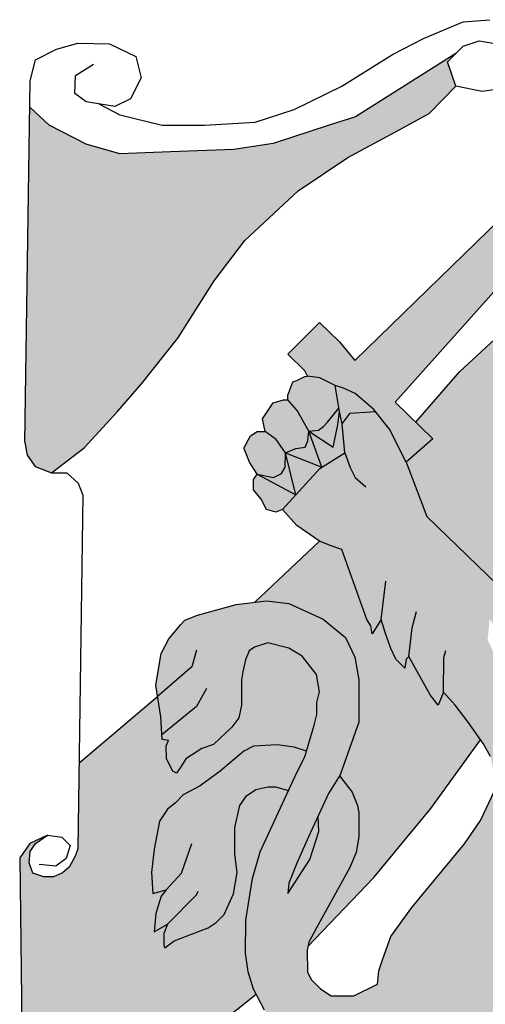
# Model space of a CAD drawing. Header units: millimetres. Extents: x 721 to 836, y 20 to 293.
# Tile 6 of 19: x 739.35 to 745.89, y 148.03 to 161.87. Entities that reach past the tile are written whole.
import ezdxf

# ---------------------------------------------------------------- set-up
doc = ezdxf.new("R2010")
doc.units = ezdxf.units.MM
doc.layers.add('P-------W30', color=8, linetype='Continuous')
for name, color, linetype, true_color in [('P-------W31', 7, 'Continuous', 0x0077bc), ('P-------W32', 7, 'Continuous', 0xffd032), ('P-------W33', 7, 'Continuous', 0xe73331)]:
    doc.layers.add(name, color=color, linetype=linetype, true_color=true_color)

# ---------------------------------------------------------------- blocks, each defined once
blk = doc.blocks.new('STADSFAST_LOGO')
at = {"layer": 'P-------W31'}
for points in [[(740.757, 159.981), (740.28, 160.119), (739.76, 160.384), (739.489, 160.638), (739.42, 155.93), (739.452, 155.744), (739.563, 155.585), (739.792, 155.498), (740.253, 155.849), (740.723, 156.359), (741.059, 156.749), (741.569, 157.393), (742.08, 158.199), (742.51, 158.762), (743.262, 159.461), (743.96, 159.931), (744.578, 160.266), (745.102, 160.548), (745.478, 160.935), (745.361, 161.275), (745.478, 161.391), (744.067, 160.501), (743.696, 160.384), (742.911, 160.129), (742.359, 160.045), (741.468, 160.013)], [(746.207, 155.522), (746.273, 155.676), (746.318, 155.83), (746.285, 155.985), (746.318, 156.183), (746.395, 156.414), (746.516, 156.602), (746.737, 156.69), (746.873, 156.744), (746.959, 156.754), (746.849, 156.865), (746.654, 157.108), (746.596, 157.239), (746.596, 157.409), (746.557, 157.544), (746.582, 157.627), (746.751, 157.617), (747.202, 157.52), (747.257, 157.481), (747.301, 157.578), (747.217, 157.771), (747.207, 157.781), (747.201, 157.784), (746.989, 157.888), (746.911, 157.967), (746.852, 158.039), (746.325, 157.657), (745.532, 156.919), (744.916, 156.209), (745.157, 155.977), (744.782, 155.649), (745.07, 154.885), (746.272, 153.72), (746.272, 153.985), (746.196, 154.177), (746.196, 154.287), (746.273, 154.442), (746.163, 154.596), (746.163, 154.717), (746.196, 154.827), (746.24, 155.026), (746.285, 155.18), (746.24, 155.334)], [(745.827, 151.743), (745.654, 151.991), (745.469, 152.234), (745.305, 152.414), (745.231, 152.234), (745.119, 152.377), (744.817, 152.917), (744.78, 152.88), (744.764, 152.753), (744.637, 152.88), (744.563, 153.028), (744.484, 153.251), (744.431, 153.436), (744.304, 153.235), (744.282, 153.346), (744.229, 153.436), (743.874, 154.421), (743.71, 154.478), (743.561, 154.536), (742.652, 153.679), (742.819, 153.7), (743.131, 153.663), (743.613, 153.441), (743.926, 153.181), (744.058, 152.906), (744.117, 152.588), (744.117, 151.995), (743.847, 151.235), (744.021, 151.008), (744.095, 150.823), (744.116, 150.717), (744.116, 150.383), (744.079, 150.161), (743.984, 149.939), (743.518, 149.102), (743.412, 148.901), (743.4, 148.84), (744.326, 149.811), (745.126, 150.781)], [(741.388, 148.821), (741.372, 148.858), (741.372, 149.022), (741.425, 149.155), (741.239, 149.044), (741.261, 149.303), (741.335, 149.547), (741.404, 149.637), (741.218, 149.584), (741.202, 149.88), (741.239, 150.209), (741.314, 150.601), (741.425, 150.77), (741.536, 150.86), (741.647, 150.971), (741.886, 151.098), (742.167, 151.305), (742.5, 151.586), (742.633, 151.654), (742.967, 151.676), (743.205, 151.639), (743.377, 151.584), (743.486, 151.951), (743.524, 152.099), (743.524, 152.269), (743.561, 152.417), (743.518, 152.662), (743.317, 152.922), (743.131, 153.033), (742.835, 153.107), (742.649, 153.049), (742.575, 152.996), (742.522, 152.869), (742.485, 152.699), (742.464, 152.588), (742.464, 152.233), (742.427, 152.053), (742.331, 151.921), (742.072, 151.677), (741.907, 151.624), (741.685, 151.476), (741.611, 151.365), (741.552, 151.275), (741.499, 151.306), (741.409, 151.476), (741.404, 151.661), (741.441, 151.735), (741.351, 151.751), (741.33, 152.069), (741.286, 152.355), (740.18, 151.415), (740.163, 150.21), (740.132, 150.118), (740.041, 149.955), (739.95, 149.874), (739.823, 149.82), (739.685, 149.82), (739.532, 149.872), (739.478, 150.017), (739.496, 150.173), (739.568, 150.289), (739.74, 150.403), (739.489, 150.286), (739.347, 150.085), (739.404, 145.587), (742.672, 148.167), (742.634, 148.24), (742.56, 148.484), (742.523, 148.744), (742.528, 149.21), (742.618, 149.797), (742.729, 150.172), (743.127, 151.033), (742.945, 151.082), (742.834, 151.082), (742.665, 151.045), (742.537, 150.955), (742.442, 150.823), (742.373, 150.511), (742.373, 150.135), (742.405, 149.88), (742.352, 149.579), (742.22, 149.287), (742.108, 149.176), (741.997, 149.102), (741.52, 148.917)]]:
    blk.add_hatch(color=256, dxfattribs=at).paths.add_polyline_path(points)
h = blk.add_hatch(color=256, dxfattribs=at)
h.dxf.hatch_style = 1
h.paths.add_polyline_path([(743.555, 150.456), (743.541, 150.673), (743.407, 150.382), (743.243, 150.011), (743.132, 149.731), (743.116, 149.582), (743.428, 150.064)])
at = {"layer": 'P-------W32'}
h = blk.add_hatch(color=256, dxfattribs=at)
h.dxf.hatch_style = 1
h.paths.add_polyline_path([(747.079, 159.238), (747.994, 160.348), (748.229, 160.745), (748.237, 160.819), (748.162, 160.821), (748.066, 160.789), (747.844, 160.657), (746.954, 159.878), (746.101, 159.063), (744.059, 157.078), (743.842, 157.338), (743.561, 157.613), (743.116, 157.168), (743.355, 156.93), (743.392, 156.856), (743.567, 156.834), (743.784, 156.728), (743.901, 156.686), (744.065, 156.612), (744.324, 156.39), (744.547, 156.114), (744.782, 155.649), (745.157, 155.977), (744.625, 156.49)])
h = blk.add_hatch(color=256, dxfattribs=at)
h.dxf.hatch_style = 1
h.paths.add_polyline_path([(744.065, 156.612), (743.901, 156.686), (743.784, 156.728), (743.842, 156.358), (743.879, 156.188), (743.991, 156.337), (744.348, 156.36), (744.324, 156.39)])
h.paths.add_polyline_path([(743.784, 156.728), (743.567, 156.834), (743.392, 156.856), (743.355, 156.851), (743.243, 156.798), (743.185, 156.776), (743.116, 156.591), (743.116, 156.522), (743.249, 156.374), (743.413, 156.082), (743.546, 156.098), (743.62, 156.151), (743.673, 156.209), (743.834, 156.409)])
h.paths.add_polyline_path([(743.249, 156.374), (743.116, 156.522), (743.058, 156.522), (742.91, 156.48), (742.761, 156.258), (742.798, 156.077), (742.952, 155.966), (743.085, 155.781), (743.228, 155.839), (743.36, 155.86), (743.397, 155.95), (743.413, 156.082)])
h.paths.add_polyline_path([(742.952, 155.966), (742.798, 156.077), (742.687, 156.077), (742.592, 156.019), (742.502, 155.855), (742.502, 155.834), (742.576, 155.649), (742.687, 155.479), (742.915, 155.431), (743.026, 155.489), (743.079, 155.579), (743.085, 155.781)])
h.paths.add_polyline_path([(743.229, 155.187), (742.687, 155.479), (742.634, 155.405), (742.634, 155.331), (742.634, 155.257), (742.74, 155.13), (742.819, 154.981), (742.947, 154.944), (743.042, 154.981)])
h.paths.add_polyline_path([(743.567, 155.558), (743.596, 155.576), (743.085, 155.781), (743.229, 155.187)])
h.paths.add_polyline_path([(743.879, 156.188), (743.842, 156.358), (743.821, 156.172), (743.752, 155.86), (743.413, 156.082), (743.596, 155.576), (743.916, 155.781)])
h = blk.add_hatch(color=256, dxfattribs=at)
h.dxf.hatch_style = 1
h.paths.add_polyline_path([(747.055, 152.422), (746.897, 152.46), (746.645, 152.657), (746.519, 152.631), (746.477, 152.335), (746.543, 151.906), (746.543, 151.775), (746.449, 151.775), (746.374, 151.84), (746.384, 151.551), (746.608, 151.42), (746.804, 151.346), (747, 151.355), (747.131, 151.616), (747.103, 152.102)], flags=17)
h.paths.add_polyline_path([(747.76, 152.288), (747.626, 152.302), (747.523, 152.404), (747.131, 152.404), (747.055, 152.422), (747.103, 152.102), (747.131, 151.616), (747, 151.355), (746.804, 151.346), (746.608, 151.42), (746.739, 151.252), (746.832, 151.056), (747.094, 150.953), (747.458, 150.925), (747.72, 151.084), (747.785, 151.383)], flags=17)
h.paths.add_polyline_path([(748.407, 152.223), (748.205, 152.274), (747.981, 152.264), (747.76, 152.288), (747.785, 151.383), (747.72, 151.084), (747.458, 150.925), (747.654, 150.757), (747.944, 150.729), (748.271, 150.897), (748.374, 151.28), (748.346, 151.84)], flags=17)
h.paths.add_polyline_path([(749.065, 152.199), (748.794, 152.143), (748.504, 152.199), (748.407, 152.223), (748.346, 151.84), (748.374, 151.28), (748.271, 150.897), (747.944, 150.729), (748.075, 150.701), (748.402, 150.533), (748.831, 150.767), (749.056, 151.056), (749, 151.747)], flags=17)
h.paths.add_polyline_path([(749.682, 152.065), (749.748, 152.257), (749.448, 152.171), (749.065, 152.199), (749, 151.747), (749.056, 151.056), (748.831, 150.767), (748.402, 150.533), (749.158, 150.533), (749.513, 150.627), (749.89, 150.903), (749.929, 150.944), (749.987, 151.071), (749.747, 151.112), (749.654, 151.448)])
h.paths.add_polyline_path([(750.242, 151.971), (750.401, 152.298), (750.434, 152.505), (749.905, 152.302), (749.748, 152.257), (749.682, 152.065), (749.654, 151.448), (749.747, 151.112), (749.987, 151.071), (750.231, 151.071), (750.374, 151.108), (750.527, 151.204), (750.633, 151.368), (750.692, 151.574), (750.787, 151.627), (750.863, 151.631), (750.781, 151.768), (750.56, 151.672), (750.336, 151.607), (750.205, 151.71)])
h.paths.add_polyline_path([(750.73, 151.852), (750.489, 152.431), (750.488, 152.526), (750.434, 152.505), (750.401, 152.298), (750.242, 151.971), (750.205, 151.71), (750.336, 151.607), (750.56, 151.672), (750.781, 151.768)])
h.paths.add_polyline_path([(744.782, 155.649), (744.547, 156.114), (744.348, 156.36), (743.991, 156.337), (743.879, 156.188), (743.916, 155.781), (743.567, 155.558), (743.042, 154.981), (743.243, 154.759), (743.561, 154.536), (743.71, 154.478), (743.874, 154.421), (744.229, 153.436), (744.282, 153.346), (744.304, 153.235), (744.431, 153.436), (744.484, 153.251), (744.563, 153.028), (744.637, 152.88), (744.764, 152.753), (744.78, 152.88), (744.817, 152.917), (745.119, 152.377), (745.231, 152.234), (745.305, 152.414), (745.469, 152.234), (745.654, 151.991), (745.861, 151.694), (745.967, 151.509), (746.041, 151.159), (746.026, 151.038), (745.824, 150.609), (745.602, 150.281), (744.86, 149.386), (744.564, 148.978), (744.452, 148.666), (744.394, 148.496), (744.378, 148.311), (744.044, 148.147), (743.727, 148.147), (743.578, 148.242), (743.451, 148.369), (743.393, 148.48), (743.39, 148.789), (743.412, 148.901), (743.518, 149.102), (743.984, 149.939), (744.079, 150.161), (744.116, 150.383), (744.116, 150.717), (744.095, 150.823), (744.021, 151.008), (743.844, 151.238), (743.688, 150.991), (743.541, 150.673), (743.555, 150.456), (743.428, 150.064), (743.116, 149.582), (743.132, 149.731), (743.243, 150.011), (743.407, 150.382), (743.688, 150.991), (743.852, 151.25), (744.117, 151.995), (744.117, 152.588), (744.058, 152.906), (743.926, 153.181), (743.613, 153.441), (743.131, 153.663), (742.819, 153.7), (742.389, 153.647), (741.849, 153.499), (741.669, 153.425), (741.611, 153.366), (741.446, 153.165), (741.335, 152.959), (741.261, 152.514), (741.33, 152.069), (741.351, 151.751), (741.441, 151.735), (741.404, 151.661), (741.409, 151.476), (741.499, 151.306), (741.552, 151.275), (741.611, 151.365), (741.685, 151.476), (741.907, 151.624), (742.072, 151.677), (742.331, 151.921), (742.427, 152.053), (742.464, 152.233), (742.464, 152.588), (742.485, 152.699), (742.522, 152.869), (742.575, 152.996), (742.649, 153.049), (742.835, 153.107), (743.131, 153.033), (743.317, 152.922), (743.518, 152.662), (743.561, 152.417), (743.524, 152.269), (743.524, 152.099), (743.486, 151.951), (743.354, 151.506), (743.243, 151.284), (742.729, 150.172), (742.618, 149.797), (742.528, 149.21), (742.523, 148.744), (742.56, 148.484), (742.634, 148.24), (742.788, 147.944), (743.01, 147.721), (743.344, 147.499), (743.619, 147.425), (743.953, 147.425), (744.287, 147.467), (744.51, 147.557), (744.568, 147.446), (744.621, 147.15), (744.547, 146.89), (744.51, 146.816), (744.398, 146.705), (744.155, 146.568), (743.79, 146.51), (743.583, 146.457), (743.435, 146.362), (743.323, 146.272), (743.233, 146.049), (743.196, 145.626), (743.271, 145.642), (743.212, 145.398), (743.159, 145.107), (743.233, 145.123), (743.265, 145.138), (743.233, 145.064), (743.228, 144.773), (743.286, 144.477), (743.604, 144.715), (743.604, 144.492), (743.636, 144.27), (743.694, 144.159), (743.864, 143.958), (744.102, 143.846), (744.606, 143.73), (744.626, 143.723), (744.679, 143.918), (744.813, 144.122), (744.953, 144.013), (744.992, 143.841), (745.104, 143.788), (745.697, 143.804), (745.811, 143.773), (745.904, 144.177), (746.126, 144.032), (746.2, 144.085), (746.365, 144.138), (746.475, 144.269), (746.497, 144.31), (746.533, 144.495), (746.343, 144.604), (746.274, 144.678), (746.349, 144.715), (746.55, 144.715), (746.426, 144.828), (746.429, 145.027), (746.312, 145.027), (746.232, 145.123), (746.01, 145.181), (745.808, 145.218), (745.66, 145.213), (745.231, 144.9), (745.162, 144.863), (744.934, 144.847), (744.823, 144.9), (744.749, 145.048), (744.717, 145.218), (744.77, 145.472), (744.868, 145.649), (745.016, 145.76), (745.09, 145.782), (745.313, 145.798), (745.498, 145.813), (745.832, 145.782), (746.24, 145.819), (746.388, 145.909), (746.425, 145.819), (746.775, 145.946), (747.056, 146.073), (747.241, 146.264), (747.315, 146.391), (747.352, 146.242), (747.501, 146.428), (747.612, 146.613), (747.686, 146.835), (747.686, 146.963), (747.744, 146.894), (747.797, 147.153), (747.813, 147.466), (747.776, 147.614), (747.706, 147.822), (747.239, 148.555), (747.765, 149.139), (748.488, 149.684), (749.431, 150.425), (749.89, 150.903), (749.513, 150.627), (749.158, 150.533), (748.402, 150.533), (748.075, 150.701), (747.944, 150.729), (747.654, 150.757), (747.458, 150.925), (747.094, 150.953), (746.832, 151.056), (746.739, 151.252), (746.608, 151.42), (746.384, 151.551), (746.374, 151.84), (746.449, 151.775), (746.543, 151.775), (746.543, 151.906), (746.477, 152.335), (746.519, 152.631), (746.374, 152.6), (746.112, 152.759), (745.926, 153.151), (745.954, 153.441), (746.019, 153.348), (746.15, 153.282), (746.281, 153.385), (746.272, 153.72), (745.07, 154.885)])
h = blk.add_hatch(color=256, dxfattribs=at)
h.dxf.hatch_style = 1
h.paths.add_polyline_path([(742.442, 150.823), (742.537, 150.955), (742.665, 151.045), (742.834, 151.082), (742.945, 151.082), (743.127, 151.033), (743.243, 151.284), (743.354, 151.506), (743.377, 151.584), (743.205, 151.639), (742.967, 151.676), (742.633, 151.654), (742.5, 151.586), (742.167, 151.305), (741.886, 151.098), (741.647, 150.971), (741.536, 150.86), (741.425, 150.77), (741.314, 150.601), (741.239, 150.209), (741.202, 149.88), (741.218, 149.584), (741.404, 149.637), (741.335, 149.547), (741.261, 149.303), (741.239, 149.044), (741.425, 149.155), (741.372, 149.022), (741.372, 148.858), (741.388, 148.821), (741.52, 148.917), (741.997, 149.102), (742.108, 149.176), (742.22, 149.287), (742.352, 149.579), (742.405, 149.88), (742.373, 150.135), (742.373, 150.511)])
at = {"layer": 'P-------W33'}
h = blk.add_hatch(color=256, dxfattribs=at)
h.dxf.hatch_style = 1
h.paths.add_polyline_path([(743.085, 155.781), (743.079, 155.579), (743.026, 155.489), (742.915, 155.431), (742.687, 155.479), (743.229, 155.187)])
h.paths.add_polyline_path([(743.413, 156.082), (743.397, 155.95), (743.36, 155.86), (743.228, 155.839), (743.085, 155.781), (743.596, 155.576)])
h.paths.add_polyline_path([(743.821, 156.172), (743.842, 156.358), (743.834, 156.409), (743.673, 156.209), (743.62, 156.151), (743.546, 156.098), (743.413, 156.082), (743.752, 155.86)])
h.paths.add_polyline_path([(749.459, 155.221), (749.356, 155.23), (749.306, 155.221), (749.067, 154.95), (749.253, 154.971), (749.564, 154.949), (749.749, 154.919), (749.977, 155.019), (749.904, 155.045), (749.707, 155.193), (749.564, 155.023)])
h.paths.add_polyline_path([(751.117, 155.428), (751.117, 155.498), (751.1, 155.551), (751.057, 155.62), (750.895, 155.789), (750.789, 155.817), (750.657, 155.814), (750.615, 155.771), (750.612, 155.637), (750.569, 155.531), (750.526, 155.496), (750.453, 155.463), (750.329, 155.463), (750.127, 155.506), (749.785, 155.604), (749.537, 155.675), (749.224, 155.675), (748.995, 155.653), (748.756, 155.557), (748.631, 155.363), (748.631, 155.075), (748.704, 155.015), (748.838, 155.127), (749.075, 155.178), (749.356, 155.23), (749.459, 155.221), (749.697, 155.201), (749.904, 155.045), (749.977, 155.019), (750.223, 154.93), (750.453, 154.93), (750.764, 154.968), (750.958, 155.074), (750.976, 155.117), (751.021, 155.16), (751.072, 155.251)])
h.paths.add_polyline_path([(753.549, 153.566), (753.444, 153.482), (753.457, 153.405), (753.616, 153.397)])
h.paths.add_polyline_path([(753.25, 153.614), (753.145, 153.421), (753.324, 153.447)])
h.paths.add_polyline_path([(752.935, 153.974), (752.875, 153.507), (753.085, 153.644), (753.127, 153.672), (753.196, 153.717)])
h.paths.add_polyline_path([(752.695, 153.952), (752.246, 153.623), (752.725, 153.482)])
h.paths.add_polyline_path([(746.735, 144.9), (746.661, 144.937), (746.624, 144.974), (746.476, 145.027), (746.429, 145.027), (746.426, 144.828), (746.55, 144.715), (746.847, 144.62), (746.847, 144.736)])
h.paths.add_polyline_path([(746.677, 144.365), (746.566, 144.477), (746.533, 144.495), (746.497, 144.31), (746.475, 144.269), (746.365, 144.138), (746.386, 144.101), (746.497, 144.101), (746.698, 144.026), (746.757, 144.159), (746.735, 144.27)])
h.paths.add_polyline_path([(746.126, 144.032), (745.904, 144.177), (745.811, 143.773), (746.031, 143.714), (746.068, 143.619), (746.126, 143.587), (746.179, 143.492), (746.216, 143.735), (746.216, 143.936)])
h.paths.add_polyline_path([(744.992, 143.841), (744.953, 144.013), (744.813, 144.122), (744.679, 143.918), (744.626, 143.723), (744.754, 143.677), (744.992, 143.55)])
h.paths.add_polyline_path([(751.413, 143.857), (751.362, 143.918), (751.063, 143.708), (751.063, 143.634), (751.265, 143.396), (751.27, 143.301), (751.339, 143.433), (751.413, 143.597)])
h.paths.add_polyline_path([(752.494, 144.323), (752.414, 144.413), (752.329, 144.441), (752.254, 144.265), (752.213, 144.079), (752.414, 143.947), (752.436, 143.857), (752.494, 143.894), (752.526, 143.989), (752.531, 144.19)])
h.paths.add_polyline_path([(752.658, 144.709), (752.6, 144.842), (752.51, 144.895), (752.377, 144.953), (752.281, 144.957), (752.286, 144.725), (752.16, 144.524), (752.234, 144.545), (752.361, 144.545), (752.473, 144.503), (752.584, 144.45), (752.642, 144.36), (752.674, 144.434)])
h.paths.add_polyline_path([(752.176, 145.376), (752.028, 145.451), (751.821, 145.504), (751.686, 145.465), (751.805, 145.064), (752.028, 145.133), (752.139, 145.133), (752.213, 145.101), (752.229, 145.154), (752.229, 145.191), (752.213, 145.286)])
at = {"layer": 'P-------W30'}
for p, q in [((745.022, 161.603), (745.584, 161.837)), ((745.584, 161.837), (745.955, 161.868)), ((739.866, 161.455), (740.163, 161.54)), ((740.163, 161.54), (740.609, 161.529)), ((744.587, 161.381), (745.022, 161.603)), ((745.584, 161.497), (745.807, 161.572)), ((745.807, 161.572), (746.061, 161.529)), ((739.569, 161.306), (739.866, 161.455)), ((740.609, 161.529), (740.98, 161.349)), ((745.361, 161.275), (745.584, 161.497)), ((739.495, 161.01), (739.569, 161.306)), ((740.98, 161.349), (741.054, 161.052)), ((743.876, 160.935), (744.587, 161.381)), ((745.478, 161.391), (744.067, 160.501)), ((745.478, 160.935), (745.361, 161.275)), ((740.131, 161.084), (740.386, 161.243)), ((739.42, 155.93), (739.495, 161.01)), ((740.121, 160.829), (740.131, 161.084)), ((741.054, 161.052), (740.906, 160.755)), ((743.208, 160.607), (743.876, 160.935)), ((745.102, 160.548), (745.478, 160.935)), ((745.849, 160.861), (745.478, 160.935)), ((746.146, 160.903), (745.849, 160.861)), ((740.28, 160.713), (740.121, 160.829)), ((740.683, 160.649), (740.28, 160.713)), ((740.906, 160.755), (740.683, 160.649)), ((739.76, 160.384), (739.489, 160.638)), ((740.461, 160.684), (740.757, 160.532)), ((742.656, 160.426), (743.208, 160.607)), ((740.757, 160.532), (741.351, 160.384)), ((744.067, 160.501), (743.696, 160.384)), ((744.578, 160.266), (745.102, 160.548)), ((740.28, 160.119), (739.76, 160.384)), ((741.351, 160.384), (741.945, 160.384)), ((741.945, 160.384), (742.656, 160.426)), ((743.696, 160.384), (742.911, 160.129)), ((743.96, 159.931), (744.578, 160.266)), ((740.757, 159.981), (740.28, 160.119)), ((742.359, 160.045), (741.468, 160.013)), ((742.911, 160.129), (742.359, 160.045)), ((741.468, 160.013), (740.757, 159.981)), ((743.262, 159.461), (743.96, 159.931)), ((742.51, 158.762), (743.262, 159.461)), ((747.079, 159.238), (744.625, 156.49)), ((744.059, 157.078), (746.101, 159.063)), ((742.08, 158.199), (742.51, 158.762)), ((741.569, 157.393), (742.08, 158.199)), ((743.116, 157.168), (743.561, 157.613)), ((743.561, 157.613), (743.842, 157.338)), ((745.532, 156.919), (746.325, 157.657)), ((741.059, 156.749), (741.569, 157.393)), ((743.842, 157.338), (744.059, 157.078)), ((743.355, 156.93), (743.116, 157.168)), ((743.243, 156.798), (743.355, 156.851)), ((743.392, 156.856), (743.355, 156.93)), ((743.355, 156.851), (743.392, 156.856)), ((743.567, 156.834), (743.392, 156.856)), ((743.784, 156.728), (743.567, 156.834)), ((744.916, 156.209), (745.532, 156.919)), ((740.723, 156.359), (741.059, 156.749)), ((743.116, 156.591), (743.185, 156.776)), ((743.185, 156.776), (743.243, 156.798)), ((743.901, 156.686), (743.784, 156.728)), ((743.842, 156.358), (743.784, 156.728)), ((743.116, 156.522), (743.116, 156.591)), ((744.065, 156.612), (743.901, 156.686)), ((744.324, 156.39), (744.065, 156.612)), ((742.761, 156.258), (742.91, 156.48)), ((742.91, 156.48), (743.058, 156.522)), ((743.058, 156.522), (743.116, 156.522)), ((743.249, 156.374), (743.116, 156.522)), ((744.625, 156.49), (745.157, 155.977)), ((740.253, 155.849), (740.723, 156.359)), ((743.413, 156.082), (743.249, 156.374)), ((743.673, 156.209), (743.834, 156.409)), ((743.821, 156.172), (743.842, 156.358)), ((743.879, 156.188), (743.842, 156.358)), ((743.879, 156.188), (743.991, 156.337)), ((743.991, 156.337), (744.348, 156.36)), ((744.547, 156.114), (744.324, 156.39)), ((742.798, 156.077), (742.761, 156.258)), ((743.546, 156.098), (743.62, 156.151)), ((743.62, 156.151), (743.673, 156.209)), ((743.752, 155.86), (743.821, 156.172)), ((743.916, 155.781), (743.879, 156.188)), ((742.502, 155.855), (742.592, 156.019)), ((742.592, 156.019), (742.687, 156.077)), ((742.687, 156.077), (742.798, 156.077)), ((742.952, 155.966), (742.798, 156.077)), ((743.397, 155.95), (743.413, 156.082)), ((743.413, 156.082), (743.546, 156.098)), ((743.596, 155.576), (743.413, 156.082)), ((743.413, 156.082), (743.752, 155.86)), ((744.782, 155.649), (744.547, 156.114)), ((739.42, 155.93), (739.452, 155.744)), ((743.085, 155.781), (742.952, 155.966)), ((743.36, 155.86), (743.397, 155.95)), ((745.157, 155.977), (744.782, 155.649)), ((739.452, 155.744), (739.563, 155.585)), ((739.792, 155.498), (740.253, 155.849)), ((742.502, 155.834), (742.502, 155.855)), ((742.576, 155.649), (742.502, 155.834)), ((743.079, 155.579), (743.085, 155.781)), ((743.085, 155.781), (743.228, 155.839)), ((743.229, 155.187), (743.085, 155.781)), ((743.085, 155.781), (743.596, 155.576)), ((743.228, 155.839), (743.36, 155.86)), ((743.567, 155.558), (743.916, 155.781)), ((743.916, 155.781), (743.991, 155.574)), ((742.687, 155.479), (742.576, 155.649)), ((744.782, 155.649), (745.07, 154.885)), ((739.563, 155.585), (739.792, 155.498)), ((739.792, 155.498), (740.011, 155.498)), ((740.011, 155.498), (740.17, 155.353)), ((742.634, 155.405), (742.687, 155.479)), ((742.687, 155.479), (743.229, 155.187)), ((742.687, 155.479), (742.915, 155.431)), ((742.915, 155.431), (743.026, 155.489)), ((743.026, 155.489), (743.079, 155.579)), ((743.042, 154.981), (743.567, 155.558)), ((743.991, 155.574), (744.065, 155.431)), ((740.17, 155.353), (740.233, 155.186)), ((742.634, 155.331), (742.634, 155.405)), ((742.634, 155.257), (742.634, 155.331)), ((744.065, 155.431), (744.213, 155.299)), ((740.233, 155.186), (740.163, 150.21)), ((742.74, 155.13), (742.634, 155.257)), ((742.819, 154.981), (742.74, 155.13)), ((742.947, 154.944), (742.819, 154.981)), ((743.042, 154.981), (742.947, 154.944)), ((743.243, 154.759), (743.042, 154.981)), ((743.561, 154.536), (743.243, 154.759)), ((745.07, 154.885), (746.272, 153.72)), ((742.652, 153.679), (743.561, 154.536)), ((743.71, 154.478), (743.561, 154.536)), ((743.874, 154.421), (743.71, 154.478)), ((744.229, 153.436), (743.874, 154.421)), ((744.431, 153.436), (744.493, 153.974)), ((742.389, 153.647), (742.819, 153.7)), ((742.819, 153.7), (743.131, 153.663)), ((743.131, 153.663), (743.613, 153.441)), ((741.849, 153.499), (742.389, 153.647)), ((744.867, 153.318), (744.924, 153.547)), ((741.611, 153.366), (741.669, 153.425)), ((741.669, 153.425), (741.849, 153.499)), ((743.613, 153.441), (743.926, 153.181)), ((744.282, 153.346), (744.229, 153.436)), ((744.431, 153.436), (744.304, 153.235)), ((744.484, 153.251), (744.431, 153.436)), ((741.446, 153.165), (741.611, 153.366)), ((744.304, 153.235), (744.282, 153.346)), ((744.563, 153.028), (744.484, 153.251)), ((744.817, 152.917), (744.867, 153.318)), ((741.335, 152.959), (741.446, 153.165)), ((742.835, 153.107), (742.649, 153.049)), ((743.131, 153.033), (742.835, 153.107)), ((743.926, 153.181), (744.058, 152.906)), ((741.261, 152.514), (741.335, 152.959)), ((741.832, 153.003), (741.765, 152.771)), ((742.575, 152.996), (742.522, 152.869)), ((742.649, 153.049), (742.575, 152.996)), ((743.317, 152.922), (743.131, 153.033)), ((744.637, 152.88), (744.563, 153.028)), ((745.309, 152.903), (745.336, 152.998)), ((742.522, 152.869), (742.485, 152.699)), ((743.518, 152.662), (743.317, 152.922)), ((744.058, 152.906), (744.117, 152.588)), ((744.764, 152.753), (744.637, 152.88)), ((744.78, 152.88), (744.764, 152.753)), ((744.817, 152.917), (744.78, 152.88)), ((745.119, 152.377), (744.817, 152.917)), ((745.305, 152.414), (745.309, 152.903)), ((741.765, 152.771), (741.286, 152.355)), ((742.485, 152.699), (742.464, 152.588)), ((742.464, 152.588), (742.464, 152.233)), ((743.561, 152.417), (743.518, 152.662)), ((744.117, 152.588), (744.117, 151.995)), ((741.33, 152.069), (741.261, 152.514)), ((741.971, 152.466), (741.832, 152.214)), ((743.524, 152.269), (743.561, 152.417)), ((745.305, 152.414), (745.231, 152.234)), ((745.469, 152.234), (745.305, 152.414)), ((740.18, 151.415), (741.286, 152.355)), ((743.524, 152.099), (743.524, 152.269)), ((745.231, 152.234), (745.119, 152.377)), ((741.832, 152.214), (741.347, 151.815)), ((742.464, 152.233), (742.427, 152.053)), ((745.654, 151.991), (745.469, 152.234)), ((741.351, 151.751), (741.33, 152.069)), ((742.427, 152.053), (742.331, 151.921)), ((743.486, 151.951), (743.524, 152.099)), ((744.117, 151.995), (743.852, 151.25)), ((745.861, 151.694), (745.654, 151.991)), ((742.331, 151.921), (742.072, 151.677)), ((743.354, 151.506), (743.486, 151.951)), ((741.441, 151.735), (741.351, 151.751)), ((741.404, 151.661), (741.441, 151.735)), ((745.126, 150.781), (745.827, 151.743)), ((741.409, 151.476), (741.404, 151.661)), ((741.907, 151.624), (741.685, 151.476)), ((742.072, 151.677), (741.907, 151.624)), ((742.5, 151.586), (742.167, 151.305)), ((742.633, 151.654), (742.5, 151.586)), ((742.967, 151.676), (742.633, 151.654)), ((743.205, 151.639), (742.967, 151.676)), ((743.377, 151.584), (743.205, 151.639)), ((745.967, 151.509), (745.861, 151.694)), ((741.499, 151.306), (741.409, 151.476)), ((741.685, 151.476), (741.611, 151.365)), ((743.243, 151.284), (743.354, 151.506)), ((741.552, 151.275), (741.499, 151.306)), ((741.611, 151.365), (741.552, 151.275)), ((742.167, 151.305), (741.886, 151.098)), ((742.729, 150.172), (743.243, 151.284)), ((743.852, 151.25), (743.688, 150.991)), ((743.844, 151.238), (744.021, 151.008)), ((741.886, 151.098), (741.647, 150.971)), ((742.537, 150.955), (742.665, 151.045)), ((742.665, 151.045), (742.834, 151.082)), ((742.834, 151.082), (742.945, 151.082)), ((742.945, 151.082), (743.127, 151.033)), ((745.824, 150.609), (746.026, 151.038)), ((741.647, 150.971), (741.536, 150.86)), ((742.442, 150.823), (742.537, 150.955)), ((743.688, 150.991), (743.407, 150.382)), ((744.021, 151.008), (744.095, 150.823)), ((741.425, 150.77), (741.314, 150.601)), ((741.536, 150.86), (741.425, 150.77)), ((742.373, 150.511), (742.442, 150.823)), ((744.095, 150.823), (744.116, 150.717)), ((744.326, 149.811), (745.126, 150.781)), ((743.555, 150.456), (743.541, 150.673)), ((744.116, 150.717), (744.116, 150.383)), ((745.602, 150.281), (745.824, 150.609)), ((741.314, 150.601), (741.239, 150.209)), ((742.373, 150.135), (742.373, 150.511)), ((739.74, 150.403), (739.489, 150.286)), ((739.568, 150.289), (739.74, 150.403)), ((739.74, 150.403), (739.941, 150.378)), ((739.941, 150.378), (740.058, 150.261)), ((743.407, 150.382), (743.243, 150.011)), ((743.428, 150.064), (743.555, 150.456)), ((744.116, 150.383), (744.079, 150.161)), ((739.489, 150.286), (739.347, 150.085)), ((739.496, 150.173), (739.568, 150.289)), ((740.058, 150.261), (740, 150.077)), ((740.163, 150.21), (740.132, 150.118)), ((741.239, 150.209), (741.202, 149.88)), ((741.62, 149.868), (741.765, 150.285)), ((744.86, 149.386), (745.602, 150.281)), ((739.347, 150.085), (739.405, 145.458)), ((739.478, 150.017), (739.496, 150.173)), ((740, 150.077), (739.857, 149.968)), ((740.132, 150.118), (740.041, 149.955)), ((742.405, 149.88), (742.373, 150.135)), ((742.618, 149.797), (742.729, 150.172)), ((743.116, 149.582), (743.428, 150.064)), ((744.079, 150.161), (743.984, 149.939)), ((739.532, 149.872), (739.478, 150.017)), ((739.857, 149.968), (739.623, 149.993)), ((740.041, 149.955), (739.95, 149.874)), ((743.243, 150.011), (743.132, 149.731)), ((743.984, 149.939), (743.518, 149.102)), ((739.685, 149.82), (739.532, 149.872)), ((739.823, 149.82), (739.685, 149.82)), ((739.95, 149.874), (739.823, 149.82)), ((741.202, 149.88), (741.218, 149.584)), ((741.404, 149.637), (741.62, 149.868)), ((742.352, 149.579), (742.405, 149.88)), ((742.528, 149.21), (742.618, 149.797)), ((743.4, 148.84), (744.326, 149.811)), ((741.218, 149.584), (741.404, 149.637)), ((741.404, 149.637), (741.335, 149.547)), ((743.132, 149.731), (743.116, 149.582)), ((741.335, 149.547), (741.261, 149.303)), ((741.425, 149.155), (741.832, 149.563)), ((741.832, 149.563), (741.858, 149.616)), ((742.22, 149.287), (742.352, 149.579)), ((744.564, 148.978), (744.86, 149.386)), ((741.261, 149.303), (741.239, 149.044)), ((742.108, 149.176), (742.22, 149.287)), ((741.239, 149.044), (741.425, 149.155)), ((741.425, 149.155), (741.372, 149.022)), ((741.52, 148.917), (741.997, 149.102)), ((741.997, 149.102), (742.108, 149.176)), ((742.523, 148.744), (742.528, 149.21)), ((743.518, 149.102), (743.412, 148.901)), ((741.372, 149.022), (741.372, 148.858)), ((744.452, 148.666), (744.564, 148.978)), ((741.372, 148.858), (741.388, 148.821)), ((741.388, 148.821), (741.52, 148.917)), ((743.412, 148.901), (743.39, 148.789)), ((742.56, 148.484), (742.523, 148.744)), ((743.39, 148.789), (743.393, 148.48)), ((744.394, 148.496), (744.452, 148.666)), ((742.634, 148.24), (742.56, 148.484)), ((743.393, 148.48), (743.451, 148.369)), ((744.378, 148.311), (744.394, 148.496)), ((743.451, 148.369), (743.578, 148.242)), ((744.044, 148.147), (744.378, 148.311)), ((739.404, 145.587), (742.672, 148.167)), ((742.788, 147.944), (742.634, 148.24)), ((743.578, 148.242), (743.727, 148.147)), ((743.727, 148.147), (744.044, 148.147))]:
    blk.add_line(p, q, dxfattribs=at)

msp = doc.modelspace()

# ---------------------------------------------------------------- block references
msp.add_blockref('STADSFAST_LOGO', (0, 0))

doc.saveas('drawing.dxf')
